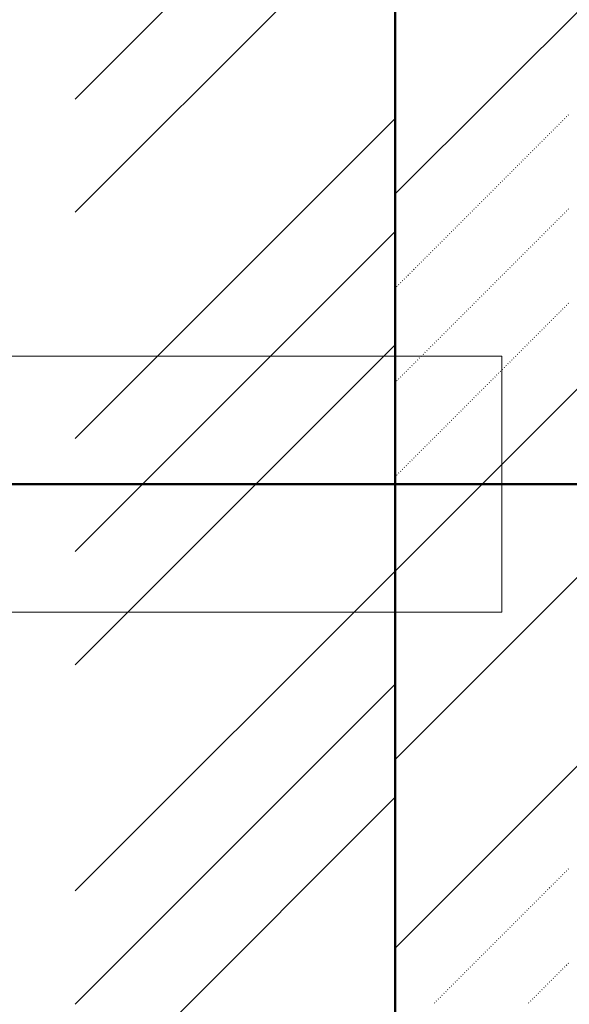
# Model space of a CAD drawing. Header units: millimetres. Extents: x 0 to 1260, y 0 to 297.
# Tile 76 of 104: x 296 to 301, y 214 to 223. Entities that reach past the tile are written whole.
import ezdxf

# ---------------------------------------------------------------- set-up
doc = ezdxf.new("R2010")
doc.units = ezdxf.units.MM
for name, pattern in [('K5LT32802', [0]), ('K5LT32806', [0]), ('K5LT_BASIC', [0]), ('K5LT_THIN', [0]), ('K5LT_THIN_INCLUDED_TO_HATCHING', [0])]:
    doc.linetypes.add(name, pattern=pattern)
doc.layers.add('Системный слой', color=7, linetype='Continuous')
doc.styles.add('KDIMTEXTSTYLE', font='GOST_AU.SHX', dxfattribs={"width": 0.96, "oblique": 15, "height": 5})
doc.dimstyles.new('KDIMSTYLE (0.01)', dxfattribs={"dimtxt": 5, "dimasz": 1, "dimexe": 2, "dimexo": 0, "dimgap": 1, "dimtad": 1, "dimlfac": 100, "dimtxsty": 'KDIMTEXTSTYLE', "dimsah": 1, "dimcen": 0, "dimdle": 1, "dimadec": 0, "dimazin": 0, "dimtfac": 0.667, "dimtmove": 0, "dimatfit": 3, "dimfxl": 1, "dimtvp": 1, "dimtolj": 1, "dimtzin": 0, "dimarcsym": 0})

# ---------------------------------------------------------------- blocks, each defined once
blk = doc.blocks.new('KDIMARROW_03')
at = {"layer": 'Системный слой', "color": 0, "linetype": 'K5LT_THIN', "lineweight": 18}
for p, q in [((-1.0605, -1.0605), (1.0605, 1.0605)), ((0, 0), (-1, 0)), ((0, 0), (2, 0))]:
    blk.add_line(p, q, dxfattribs=at)
blk = doc.blocks.new('U100')
at = {"layer": 'Системный слой', "color": 7, "linetype": 'K5LT32802', "lineweight": 9}
for p, q in [((299.532, 221.5894), (314.2383, 236.2957)), ((299.532, 218.0539), (317.7739, 236.2957)), ((299.532, 216.2861), (319.532, 236.2861)), ((299.532, 214.5184), (319.532, 234.5184))]:
    blk.add_line(p, q, dxfattribs=at)
at = {"layer": 'Системный слой', "color": 7, "linetype": 'K5LT32806', "lineweight": 18}
for p, q in [((301.1555, 222.329), (301.1591, 222.3326)), ((301.0671, 222.2407), (301.0707, 222.2442)), ((301.0848, 222.2583), (301.0883, 222.2619)), ((301.1025, 222.276), (301.106, 222.2795)), ((301.1202, 222.2937), (301.1237, 222.2972)), ((301.1378, 222.3114), (301.1414, 222.3149)), ((300.9611, 222.1346), (300.9646, 222.1381)), ((300.9787, 222.1523), (300.9823, 222.1558)), ((300.9964, 222.1699), (301, 222.1735)), ((301.0141, 222.1876), (301.0176, 222.1912)), ((301.0318, 222.2053), (301.0353, 222.2088)), ((301.0495, 222.223), (301.053, 222.2265)), ((300.8727, 222.0462), (300.8762, 222.0497)), ((300.8904, 222.0639), (300.8939, 222.0674)), ((300.908, 222.0816), (300.9116, 222.0851)), ((300.9257, 222.0992), (300.9292, 222.1028)), ((300.9434, 222.1169), (300.9469, 222.1204)), ((300.7843, 221.9578), (300.7878, 221.9613)), ((300.802, 221.9755), (300.8055, 221.979)), ((300.8196, 221.9932), (300.8232, 221.9967)), ((300.8373, 222.0108), (300.8409, 222.0144)), ((300.855, 222.0285), (300.8585, 222.0321)), ((300.6959, 221.8694), (300.6994, 221.873)), ((300.7136, 221.8871), (300.7171, 221.8906)), ((300.7313, 221.9048), (300.7348, 221.9083)), ((300.7489, 221.9225), (300.7525, 221.926)), ((300.7666, 221.9401), (300.7701, 221.9437)), ((300.5898, 221.7634), (300.5934, 221.7669)), ((300.6075, 221.781), (300.611, 221.7846)), ((300.6252, 221.7987), (300.6287, 221.8023)), ((300.6429, 221.8164), (300.6464, 221.8199)), ((300.6605, 221.8341), (300.6641, 221.8376)), ((300.6782, 221.8517), (300.6818, 221.8553)), ((300.5014, 221.675), (300.505, 221.6785)), ((300.5191, 221.6926), (300.5227, 221.6962)), ((300.5368, 221.7103), (300.5403, 221.7139)), ((300.5545, 221.728), (300.558, 221.7315)), ((300.5722, 221.7457), (300.5757, 221.7492)), ((300.4131, 221.5866), (300.4166, 221.5901)), ((300.4307, 221.6043), (300.4343, 221.6078)), ((300.4484, 221.6219), (300.4519, 221.6255)), ((300.4661, 221.6396), (300.4696, 221.6432)), ((300.4838, 221.6573), (300.4873, 221.6608)), ((300.3247, 221.4982), (300.3282, 221.5017)), ((300.3423, 221.5159), (300.3459, 221.5194)), ((300.36, 221.5335), (300.3636, 221.5371)), ((300.3777, 221.5512), (300.3812, 221.5548)), ((300.3954, 221.5689), (300.3989, 221.5724)), ((300.2363, 221.4098), (300.2398, 221.4133)), ((300.254, 221.4275), (300.2575, 221.431)), ((300.2716, 221.4452), (300.2752, 221.4487)), ((300.2893, 221.4628), (300.2928, 221.4664)), ((300.307, 221.4805), (300.3105, 221.4841)), ((301.1202, 221.4098), (301.1237, 221.4133)), ((301.1378, 221.4275), (301.1414, 221.431)), ((301.1555, 221.4452), (301.1591, 221.4487)), ((300.1302, 221.3037), (300.1337, 221.3073)), ((300.1479, 221.3214), (300.1514, 221.325)), ((300.1656, 221.3391), (300.1691, 221.3426)), ((300.1832, 221.3568), (300.1868, 221.3603)), ((300.2009, 221.3745), (300.2045, 221.378)), ((300.2186, 221.3921), (300.2221, 221.3957)), ((301.0141, 221.3037), (301.0176, 221.3073)), ((301.0318, 221.3214), (301.0353, 221.325)), ((301.0495, 221.3391), (301.053, 221.3426)), ((301.0671, 221.3568), (301.0707, 221.3603)), ((301.0848, 221.3745), (301.0883, 221.378)), ((301.1025, 221.3921), (301.106, 221.3957)), ((300.0418, 221.2154), (300.0454, 221.2189)), ((300.0595, 221.233), (300.063, 221.2366)), ((300.0772, 221.2507), (300.0807, 221.2542)), ((300.0949, 221.2684), (300.0984, 221.2719)), ((300.1125, 221.2861), (300.1161, 221.2896)), ((300.9257, 221.2154), (300.9292, 221.2189)), ((300.9434, 221.233), (300.9469, 221.2366)), ((300.9611, 221.2507), (300.9646, 221.2542)), ((300.9787, 221.2684), (300.9823, 221.2719)), ((300.9964, 221.2861), (301, 221.2896)), ((299.9534, 221.127), (299.957, 221.1305)), ((299.9711, 221.1446), (299.9747, 221.1482)), ((299.9888, 221.1623), (299.9923, 221.1659)), ((300.0065, 221.18), (300.01, 221.1835)), ((300.0241, 221.1977), (300.0277, 221.2012)), ((300.8373, 221.127), (300.8409, 221.1305)), ((300.855, 221.1446), (300.8585, 221.1482)), ((300.8727, 221.1623), (300.8762, 221.1659)), ((300.8904, 221.18), (300.8939, 221.1835)), ((300.908, 221.1977), (300.9116, 221.2012)), ((299.865, 221.0386), (299.8686, 221.0421)), ((299.8827, 221.0563), (299.8863, 221.0598)), ((299.9004, 221.0739), (299.9039, 221.0775)), ((299.9181, 221.0916), (299.9216, 221.0951)), ((299.9358, 221.1093), (299.9393, 221.1128)), ((300.7489, 221.0386), (300.7525, 221.0421)), ((300.7666, 221.0563), (300.7701, 221.0598)), ((300.7843, 221.0739), (300.7878, 221.0775)), ((300.802, 221.0916), (300.8055, 221.0951)), ((300.8196, 221.1093), (300.8232, 221.1128)), ((299.759, 220.9325), (299.7625, 220.936)), ((299.7767, 220.9502), (299.7802, 220.9537)), ((299.7943, 220.9679), (299.7979, 220.9714)), ((299.812, 220.9855), (299.8156, 220.9891)), ((299.8297, 221.0032), (299.8332, 221.0068)), ((299.8474, 221.0209), (299.8509, 221.0244)), ((300.6429, 220.9325), (300.6464, 220.936)), ((300.6605, 220.9502), (300.6641, 220.9537)), ((300.6782, 220.9679), (300.6818, 220.9714)), ((300.6959, 220.9855), (300.6994, 220.9891)), ((300.7136, 221.0032), (300.7171, 221.0068)), ((300.7313, 221.0209), (300.7348, 221.0244)), ((299.6706, 220.8441), (299.6741, 220.8477)), ((299.6883, 220.8618), (299.6918, 220.8653)), ((299.706, 220.8795), (299.7095, 220.883)), ((299.7236, 220.8972), (299.7272, 220.9007)), ((299.7413, 220.9148), (299.7448, 220.9184)), ((300.5545, 220.8441), (300.558, 220.8477)), ((300.5722, 220.8618), (300.5757, 220.8653)), ((300.5898, 220.8795), (300.5934, 220.883)), ((300.6075, 220.8972), (300.611, 220.9007)), ((300.6252, 220.9148), (300.6287, 220.9184)), ((299.5822, 220.7557), (299.5857, 220.7593)), ((299.5999, 220.7734), (299.6034, 220.7769)), ((299.6176, 220.7911), (299.6211, 220.7946)), ((299.6352, 220.8088), (299.6388, 220.8123)), ((299.6529, 220.8264), (299.6565, 220.83)), ((300.4661, 220.7557), (300.4696, 220.7593)), ((300.4838, 220.7734), (300.4873, 220.7769)), ((300.5014, 220.7911), (300.505, 220.7946)), ((300.5191, 220.8088), (300.5227, 220.8123)), ((300.5368, 220.8264), (300.5403, 220.83)), ((299.532, 220.7055), (299.5327, 220.7062)), ((299.5469, 220.7204), (299.5504, 220.7239)), ((299.5645, 220.7381), (299.5681, 220.7416)), ((300.3777, 220.6673), (300.3812, 220.6709)), ((300.3954, 220.685), (300.3989, 220.6886)), ((300.4131, 220.7027), (300.4166, 220.7062)), ((300.4307, 220.7204), (300.4343, 220.7239)), ((300.4484, 220.7381), (300.4519, 220.7416)), ((300.2893, 220.579), (300.2928, 220.5825)), ((300.307, 220.5966), (300.3105, 220.6002)), ((300.3247, 220.6143), (300.3282, 220.6178)), ((300.3423, 220.632), (300.3459, 220.6355)), ((300.36, 220.6497), (300.3636, 220.6532)), ((300.1832, 220.4729), (300.1868, 220.4764)), ((300.2009, 220.4906), (300.2045, 220.4941)), ((300.2186, 220.5082), (300.2221, 220.5118)), ((300.2363, 220.5259), (300.2398, 220.5295)), ((300.254, 220.5436), (300.2575, 220.5471)), ((300.2716, 220.5613), (300.2752, 220.5648)), ((301.0671, 220.4729), (301.0707, 220.4764)), ((301.0848, 220.4906), (301.0883, 220.4941)), ((301.1025, 220.5082), (301.106, 220.5118)), ((301.1202, 220.5259), (301.1237, 220.5295)), ((301.1378, 220.5436), (301.1414, 220.5471)), ((301.1555, 220.5613), (301.1591, 220.5648)), ((300.0949, 220.3845), (300.0984, 220.388)), ((300.1125, 220.4022), (300.1161, 220.4057)), ((300.1302, 220.4199), (300.1337, 220.4234)), ((300.1479, 220.4375), (300.1514, 220.4411)), ((300.1656, 220.4552), (300.1691, 220.4587)), ((300.9787, 220.3845), (300.9823, 220.388)), ((300.9964, 220.4022), (301, 220.4057)), ((301.0141, 220.4199), (301.0176, 220.4234)), ((301.0318, 220.4375), (301.0353, 220.4411)), ((301.0495, 220.4552), (301.053, 220.4587)), ((300.0065, 220.2961), (300.01, 220.2996)), ((300.0241, 220.3138), (300.0277, 220.3173)), ((300.0418, 220.3315), (300.0454, 220.335)), ((300.0595, 220.3491), (300.063, 220.3527)), ((300.0772, 220.3668), (300.0807, 220.3704)), ((300.8904, 220.2961), (300.8939, 220.2996)), ((300.908, 220.3138), (300.9116, 220.3173)), ((300.9257, 220.3315), (300.9292, 220.335)), ((300.9434, 220.3491), (300.9469, 220.3527)), ((300.9611, 220.3668), (300.9646, 220.3704)), ((299.9181, 220.2077), (299.9216, 220.2113)), ((299.9358, 220.2254), (299.9393, 220.2289)), ((299.9534, 220.2431), (299.957, 220.2466)), ((299.9711, 220.2608), (299.9747, 220.2643)), ((299.9888, 220.2784), (299.9923, 220.282)), ((300.802, 220.2077), (300.8055, 220.2113)), ((300.8196, 220.2254), (300.8232, 220.2289)), ((300.8373, 220.2431), (300.8409, 220.2466)), ((300.855, 220.2608), (300.8585, 220.2643)), ((300.8727, 220.2784), (300.8762, 220.282)), ((299.812, 220.1017), (299.8156, 220.1052)), ((299.8297, 220.1193), (299.8332, 220.1229)), ((299.8474, 220.137), (299.8509, 220.1405)), ((299.865, 220.1547), (299.8686, 220.1582)), ((299.8827, 220.1724), (299.8863, 220.1759)), ((299.9004, 220.19), (299.9039, 220.1936)), ((300.6959, 220.1017), (300.6994, 220.1052)), ((300.7136, 220.1193), (300.7171, 220.1229)), ((300.7313, 220.137), (300.7348, 220.1405)), ((300.7489, 220.1547), (300.7525, 220.1582)), ((300.7666, 220.1724), (300.7701, 220.1759)), ((300.7843, 220.19), (300.7878, 220.1936)), ((299.7236, 220.0133), (299.7272, 220.0168)), ((299.7413, 220.0309), (299.7448, 220.0345)), ((299.759, 220.0486), (299.7625, 220.0522)), ((299.7767, 220.0663), (299.7802, 220.0698)), ((299.7943, 220.084), (299.7979, 220.0875)), ((300.6075, 220.0133), (300.611, 220.0168)), ((300.6252, 220.0309), (300.6287, 220.0345)), ((300.6429, 220.0486), (300.6464, 220.0522)), ((300.6605, 220.0663), (300.6641, 220.0698)), ((300.6782, 220.084), (300.6818, 220.0875)), ((299.6352, 219.9249), (299.6388, 219.9284)), ((299.6529, 219.9426), (299.6565, 219.9461)), ((299.6706, 219.9602), (299.6741, 219.9638)), ((299.6883, 219.9779), (299.6918, 219.9815)), ((299.706, 219.9956), (299.7095, 219.9991)), ((300.5191, 219.9249), (300.5227, 219.9284)), ((300.5368, 219.9426), (300.5403, 219.9461)), ((300.5545, 219.9602), (300.558, 219.9638)), ((300.5722, 219.9779), (300.5757, 219.9815)), ((300.5898, 219.9956), (300.5934, 219.9991)), ((299.5469, 219.8365), (299.5504, 219.84)), ((299.5645, 219.8542), (299.5681, 219.8577)), ((299.5822, 219.8718), (299.5857, 219.8754)), ((299.5999, 219.8895), (299.6034, 219.8931)), ((299.6176, 219.9072), (299.6211, 219.9107)), ((300.4307, 219.8365), (300.4343, 219.84)), ((300.4484, 219.8542), (300.4519, 219.8577)), ((300.4661, 219.8718), (300.4696, 219.8754)), ((300.4838, 219.8895), (300.4873, 219.8931)), ((300.5014, 219.9072), (300.505, 219.9107)), ((299.532, 219.8217), (299.5327, 219.8224)), ((300.3423, 219.7481), (300.3459, 219.7516)), ((300.36, 219.7658), (300.3636, 219.7693)), ((300.3777, 219.7835), (300.3812, 219.787)), ((300.3954, 219.8011), (300.3989, 219.8047)), ((300.4131, 219.8188), (300.4166, 219.8224)), ((300.2363, 219.642), (300.2398, 219.6456)), ((300.254, 219.6597), (300.2575, 219.6633)), ((300.2716, 219.6774), (300.2752, 219.6809)), ((300.2893, 219.6951), (300.2928, 219.6986)), ((300.307, 219.7127), (300.3105, 219.7163)), ((300.3247, 219.7304), (300.3282, 219.734)), ((300.1479, 219.5537), (300.1514, 219.5572)), ((300.1656, 219.5713), (300.1691, 219.5749)), ((300.1832, 219.589), (300.1868, 219.5925)), ((300.2009, 219.6067), (300.2045, 219.6102)), ((300.2186, 219.6244), (300.2221, 219.6279)), ((300.0595, 219.4653), (300.063, 219.4688)), ((300.0772, 219.4829), (300.0807, 219.4865)), ((300.0949, 219.5006), (300.0984, 219.5042)), ((300.1125, 219.5183), (300.1161, 219.5218)), ((300.1302, 219.536), (300.1337, 219.5395)), ((299.9711, 219.3769), (299.9747, 219.3804)), ((299.9888, 219.3946), (299.9923, 219.3981)), ((300.0065, 219.4122), (300.01, 219.4158)), ((300.0241, 219.4299), (300.0277, 219.4334)), ((300.0418, 219.4476), (300.0454, 219.4511)), ((299.865, 219.2708), (299.8686, 219.2743)), ((299.8827, 219.2885), (299.8863, 219.292)), ((299.9004, 219.3062), (299.9039, 219.3097)), ((299.9181, 219.3238), (299.9216, 219.3274)), ((299.9358, 219.3415), (299.9393, 219.3451)), ((299.9534, 219.3592), (299.957, 219.3627)), ((299.7767, 219.1824), (299.7802, 219.186)), ((299.7943, 219.2001), (299.7979, 219.2036)), ((299.812, 219.2178), (299.8156, 219.2213)), ((299.8297, 219.2355), (299.8332, 219.239)), ((299.8474, 219.2531), (299.8509, 219.2567)), ((299.6883, 219.094), (299.6918, 219.0976)), ((299.706, 219.1117), (299.7095, 219.1152)), ((299.7236, 219.1294), (299.7272, 219.1329)), ((299.7413, 219.1471), (299.7448, 219.1506)), ((299.759, 219.1647), (299.7625, 219.1683)), ((299.5999, 219.0056), (299.6034, 219.0092)), ((299.6176, 219.0233), (299.6211, 219.0269)), ((299.6352, 219.041), (299.6388, 219.0445)), ((299.6529, 219.0587), (299.6565, 219.0622)), ((299.6706, 219.0764), (299.6741, 219.0799)), ((299.532, 218.9378), (299.5327, 218.9385)), ((299.5469, 218.9526), (299.5504, 218.9561)), ((299.5645, 218.9703), (299.5681, 218.9738)), ((299.5822, 218.988), (299.5857, 218.9915)), ((301.1202, 215.2226), (301.1237, 215.2262)), ((301.1378, 215.2403), (301.1414, 215.2438)), ((301.1555, 215.258), (301.1591, 215.2615)), ((301.0141, 215.1166), (301.0176, 215.1201)), ((301.0318, 215.1342), (301.0353, 215.1378)), ((301.0495, 215.1519), (301.053, 215.1554)), ((301.0671, 215.1696), (301.0707, 215.1731)), ((301.0848, 215.1873), (301.0883, 215.1908)), ((301.1025, 215.2049), (301.106, 215.2085)), ((300.9257, 215.0282), (300.9292, 215.0317)), ((300.9434, 215.0458), (300.9469, 215.0494)), ((300.9611, 215.0635), (300.9646, 215.0671)), ((300.9787, 215.0812), (300.9823, 215.0847)), ((300.9964, 215.0989), (301, 215.1024)), ((300.8373, 214.9398), (300.8409, 214.9433)), ((300.855, 214.9575), (300.8585, 214.961)), ((300.8727, 214.9751), (300.8762, 214.9787)), ((300.8904, 214.9928), (300.8939, 214.9963)), ((300.908, 215.0105), (300.9116, 215.014)), ((300.7489, 214.8514), (300.7525, 214.8549)), ((300.7666, 214.8691), (300.7701, 214.8726)), ((300.7843, 214.8867), (300.7878, 214.8903)), ((300.802, 214.9044), (300.8055, 214.908)), ((300.8196, 214.9221), (300.8232, 214.9256)), ((300.6605, 214.763), (300.6641, 214.7665)), ((300.6782, 214.7807), (300.6818, 214.7842)), ((300.6959, 214.7984), (300.6994, 214.8019)), ((300.7136, 214.816), (300.7171, 214.8196)), ((300.7313, 214.8337), (300.7348, 214.8372)), ((300.5545, 214.6569), (300.558, 214.6605)), ((300.5722, 214.6746), (300.5757, 214.6781)), ((300.5898, 214.6923), (300.5934, 214.6958)), ((300.6075, 214.71), (300.611, 214.7135)), ((300.6252, 214.7276), (300.6287, 214.7312)), ((300.6429, 214.7453), (300.6464, 214.7489)), ((300.4661, 214.5685), (300.4696, 214.5721)), ((300.4838, 214.5862), (300.4873, 214.5898)), ((300.5014, 214.6039), (300.505, 214.6074)), ((300.5191, 214.6216), (300.5227, 214.6251)), ((300.5368, 214.6393), (300.5403, 214.6428)), ((300.3777, 214.4802), (300.3812, 214.4837)), ((300.3954, 214.4978), (300.3989, 214.5014)), ((300.4131, 214.5155), (300.4166, 214.5191)), ((300.4307, 214.5332), (300.4343, 214.5367)), ((300.4484, 214.5509), (300.4519, 214.5544)), ((300.2893, 214.3918), (300.2928, 214.3953)), ((300.307, 214.4094), (300.3105, 214.413)), ((300.3247, 214.4271), (300.3282, 214.4307)), ((300.3423, 214.4448), (300.3459, 214.4483)), ((300.36, 214.4625), (300.3636, 214.466)), ((300.1832, 214.2857), (300.1868, 214.2892)), ((300.2009, 214.3034), (300.2045, 214.3069)), ((300.2186, 214.3211), (300.2221, 214.3246)), ((300.2363, 214.3387), (300.2398, 214.3423)), ((300.254, 214.3564), (300.2575, 214.36)), ((300.2716, 214.3741), (300.2752, 214.3776)), ((301.0671, 214.2857), (301.0707, 214.2892)), ((301.0848, 214.3034), (301.0883, 214.3069)), ((301.1025, 214.3211), (301.106, 214.3246)), ((301.1202, 214.3387), (301.1237, 214.3423)), ((301.1378, 214.3564), (301.1414, 214.36)), ((301.1555, 214.3741), (301.1591, 214.3776)), ((300.0949, 214.1973), (300.0984, 214.2009)), ((300.1125, 214.215), (300.1161, 214.2185)), ((300.1302, 214.2327), (300.1337, 214.2362)), ((300.1479, 214.2503), (300.1514, 214.2539)), ((300.1656, 214.268), (300.1691, 214.2716)), ((300.9787, 214.1973), (300.9823, 214.2009)), ((300.9964, 214.215), (301, 214.2185)), ((301.0141, 214.2327), (301.0176, 214.2362)), ((301.0318, 214.2503), (301.0353, 214.2539)), ((301.0495, 214.268), (301.053, 214.2716)), ((300.0065, 214.1089), (300.01, 214.1125)), ((300.0241, 214.1266), (300.0277, 214.1301)), ((300.0418, 214.1443), (300.0454, 214.1478)), ((300.0595, 214.162), (300.063, 214.1655)), ((300.0772, 214.1796), (300.0807, 214.1832)), ((300.8904, 214.1089), (300.8939, 214.1125)), ((300.908, 214.1266), (300.9116, 214.1301)), ((300.9257, 214.1443), (300.9292, 214.1478)), ((300.9434, 214.162), (300.9469, 214.1655)), ((300.9611, 214.1796), (300.9646, 214.1832)), ((299.9181, 214.0205), (299.9216, 214.0241)), ((299.9358, 214.0382), (299.9393, 214.0418)), ((299.9534, 214.0559), (299.957, 214.0594)), ((299.9711, 214.0736), (299.9747, 214.0771)), ((299.9888, 214.0913), (299.9923, 214.0948)), ((300.802, 214.0205), (300.8055, 214.0241)), ((300.8196, 214.0382), (300.8232, 214.0418)), ((300.8373, 214.0559), (300.8409, 214.0594)), ((300.855, 214.0736), (300.8585, 214.0771)), ((300.8727, 214.0913), (300.8762, 214.0948)), ((299.9004, 214.0029), (299.9039, 214.0064)), ((300.7843, 214.0029), (300.7878, 214.0064))]:
    blk.add_line(p, q, dxfattribs=at)
blk = doc.blocks.new('U102')
at = {"layer": 'Системный слой', "color": 7, "linetype": 'K5LT32802', "lineweight": 9}
for p, q in [((296.532, 221.4178), (299.0099, 223.8957)), ((296.532, 222.4785), (297.9492, 223.8957)), ((296.532, 219.2965), (299.532, 222.2965)), ((296.532, 218.2359), (299.532, 221.2359)), ((296.532, 217.1752), (299.532, 220.1752)), ((296.532, 215.0539), (299.532, 218.0539)), ((296.532, 213.9932), (299.532, 216.9932)), ((296.532, 212.9326), (299.532, 215.9326))]:
    blk.add_line(p, q, dxfattribs=at)

msp = doc.modelspace()

# ---------------------------------------------------------------- linework, layer by layer
at = {"layer": 'Системный слой', "color": 7, "linetype": 'K5LT_BASIC', "lineweight": 50}
for p, q in [((299.53201, 223.89573), (299.53201, 210.86372)), ((219.68094, 218.86952), (300.53201, 218.86952)), ((222.1002, 218.86918), (305.22461, 218.86918))]:
    msp.add_line(p, q, dxfattribs=at)
at = {"layer": 'Системный слой', "color": 7, "linetype": 'K5LT_THIN_INCLUDED_TO_HATCHING', "lineweight": 18}
for p, q in [((219.68094, 220.06932), (300.53201, 220.06918)), ((219.68094, 217.66952), (300.53201, 217.66952))]:
    msp.add_line(p, q, dxfattribs=at)
at = {"layer": 'Системный слой', "color": 7, "linetype": 'K5LT_THIN', "lineweight": 18}
msp.add_line((300.53201, 220.06918), (300.53201, 217.66918), dxfattribs=at)

# ---------------------------------------------------------------- block references
at = {"layer": 'Системный слой'}
for name in ['U102', 'U100']:
    msp.add_blockref(name, (0, 0), dxfattribs=at)

# ---------------------------------------------------------------- dimensions: what is measured, and where the dimension line sits
at = {"layer": 'Системный слой', "color": 7}
msp.add_linear_dim(base=(139.01205, 193.07733), p1=(299.53201, 217.66918), p2=(139.01205, 217.66952), location=(201.01205, 193.07733), text='\\H3.5;\\W0.965;\\Q0;\\H3.5;\\W0.965;\\Q0;\\Q0;22000', dimstyle='KDIMSTYLE (0.01)', override={"dimexo": 0, "dimblk1": 'KDIMARROW_03', "dimblk2": 'KDIMARROW_03', "dimse1": 0, "dimse2": 0, "dimclrt": 7, "dimtolj": 1}, dxfattribs=at).render()

doc.saveas('drawing.dxf')
